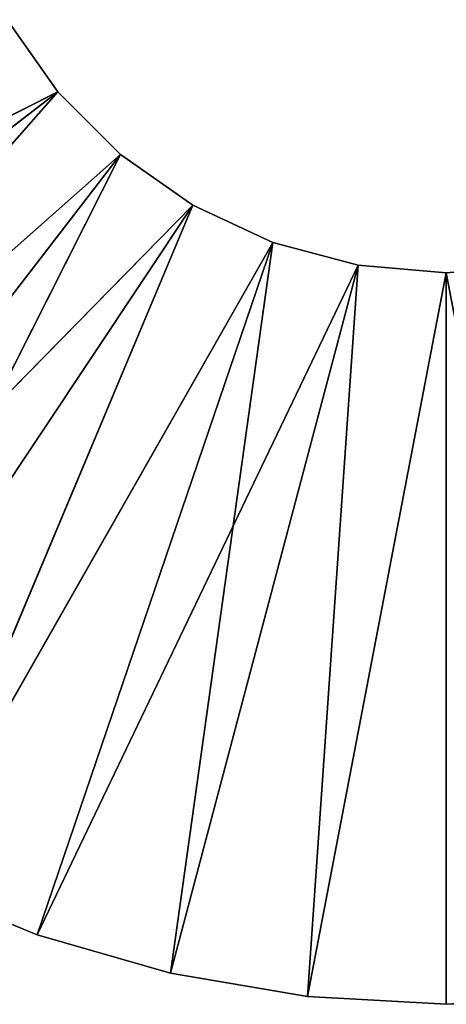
# Model space of a CAD drawing. Extents: x 0 to 63, y 0 to 113.
# Tile 1 of 5: x 18 to 28, y 47 to 69. Entities that reach past the tile are written whole.
import ezdxf

# ---------------------------------------------------------------- set-up
doc = ezdxf.new("R2010")
doc.units = 0
doc.header["$LTSCALE"] = 25.4
doc.layers.get('0').update_dxf_attribs({"color": 13, "linetype": 'CONTINUOUS'})

# ---------------------------------------------------------------- blocks, each defined once
blk = doc.blocks.new('MONO-SURFACE-I-7827-7833_S')
at = {"color": 250}
for p, q in [((69.99842071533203, 35.84597015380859, 116.2978897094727), (53.92133331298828, 32.76694488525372, 116.2978897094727)), ((69.99842071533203, 35.84597015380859, 116.2978897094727), (53.92133331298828, 32.76694488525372, 116.2978897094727)), ((69.99842071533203, 35.84597015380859, 117.2978897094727), (53.92133331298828, 32.76694488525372, 117.2978897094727)), ((69.99842071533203, 35.84597015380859, 117.2978897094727), (53.92133331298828, 32.76694488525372, 117.2978897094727)), ((70.17133331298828, 32.76694488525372, 117.2978897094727), (69.99842071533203, 35.84597015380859, 116.2978897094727)), ((69.99842071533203, 35.84597015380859, 117.2978897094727), (70.17133331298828, 32.76694488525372, 117.2978897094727)), ((70.17133331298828, 32.76694488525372, 116.2978897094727), (69.99842071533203, 35.84597015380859, 116.2978897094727)), ((70.17133331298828, 32.76694488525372, 117.2978897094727), (69.99842071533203, 35.84597015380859, 116.2978897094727)), ((70.17133331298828, 32.76694488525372, 116.2978897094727), (69.99842071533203, 35.84597015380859, 116.2978897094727)), ((69.99842071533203, 35.84597015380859, 117.2978897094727), (70.17133331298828, 32.76694488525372, 117.2978897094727)), ((53.92133331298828, 32.76694488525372, 116.2978897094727), (53.75041961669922, 34.720489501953, 116.2978897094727)), ((53.75041961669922, 34.720489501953, 117.2978897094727), (53.92133331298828, 32.76694488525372, 117.2978897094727)), ((53.92133331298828, 32.76694488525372, 117.2978897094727), (53.75041961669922, 34.720489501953, 116.2978897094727)), ((53.92133331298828, 32.76694488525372, 116.2978897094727), (53.75041961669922, 34.720489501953, 116.2978897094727)), ((53.92133331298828, 32.76694488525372, 117.2978897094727), (53.75041961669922, 34.720489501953, 116.2978897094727)), ((53.75041961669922, 34.720489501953, 117.2978897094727), (53.92133331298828, 32.76694488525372, 117.2978897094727)), ((53.75041961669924, 30.81340408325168, 116.2978897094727), (53.92133331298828, 32.76694488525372, 116.2978897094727)), ((53.92133331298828, 32.76694488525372, 117.2978897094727), (53.75041961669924, 30.81340408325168, 117.2978897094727)), ((53.75041961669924, 30.81340408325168, 117.2978897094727), (53.92133331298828, 32.76694488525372, 116.2978897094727)), ((53.75041961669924, 30.81340408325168, 116.2978897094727), (53.92133331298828, 32.76694488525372, 116.2978897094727)), ((53.75041961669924, 30.81340408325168, 117.2978897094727), (53.92133331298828, 32.76694488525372, 116.2978897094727)), ((53.92133331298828, 32.76694488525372, 117.2978897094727), (53.75041961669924, 30.81340408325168, 117.2978897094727)), ((53.92133331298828, 32.76694488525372, 116.2978897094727), (69.99842071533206, 29.68792343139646, 116.2978897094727)), ((70.17133331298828, 32.76694488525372, 116.2978897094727), (53.92133331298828, 32.76694488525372, 116.2978897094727)), ((70.17133331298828, 32.76694488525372, 116.2978897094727), (53.92133331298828, 32.76694488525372, 116.2978897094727)), ((53.92133331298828, 32.76694488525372, 116.2978897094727), (69.99842071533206, 29.68792343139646, 116.2978897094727)), ((69.99842071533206, 29.68792343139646, 117.2978897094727), (53.92133331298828, 32.76694488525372, 117.2978897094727)), ((70.17133331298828, 32.76694488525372, 117.2978897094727), (53.92133331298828, 32.76694488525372, 117.2978897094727)), ((69.99842071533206, 29.68792343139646, 117.2978897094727), (53.92133331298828, 32.76694488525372, 117.2978897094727)), ((70.17133331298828, 32.76694488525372, 117.2978897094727), (53.92133331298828, 32.76694488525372, 117.2978897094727)), ((53.92133331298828, 32.76694488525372, 116.2978897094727), (53.92133331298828, 32.76694488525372, 117.2978897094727)), ((53.92133331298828, 32.76694488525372, 116.2978897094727), (53.92133331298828, 32.76694488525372, 117.2978897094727)), ((69.99842071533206, 29.68792343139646, 116.2978897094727), (70.17133331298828, 32.76694488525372, 116.2978897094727)), ((70.17133331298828, 32.76694488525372, 116.2978897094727), (69.99842071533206, 29.68792343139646, 117.2978897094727)), ((70.17133331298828, 32.76694488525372, 116.2978897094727), (69.99842071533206, 29.68792343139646, 117.2978897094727)), ((70.17133331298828, 32.76694488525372, 117.2978897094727), (69.99842071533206, 29.68792343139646, 117.2978897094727)), ((69.99842071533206, 29.68792343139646, 116.2978897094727), (70.17133331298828, 32.76694488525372, 116.2978897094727)), ((70.17133331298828, 32.76694488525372, 117.2978897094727), (69.99842071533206, 29.68792343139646, 117.2978897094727)), ((70.17133331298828, 32.76694488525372, 116.2978897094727), (70.17133331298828, 32.76694488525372, 117.2978897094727)), ((70.17133331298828, 32.76694488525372, 116.2978897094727), (70.17133331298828, 32.76694488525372, 117.2978897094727)), ((53.24287796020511, 28.91921997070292, 116.2978897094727), (53.75041961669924, 30.81340408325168, 116.2978897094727)), ((53.75041961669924, 30.81340408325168, 117.2978897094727), (53.24287796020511, 28.91921997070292, 117.2978897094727)), ((53.24287796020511, 28.91921997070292, 117.2978897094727), (53.75041961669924, 30.81340408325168, 116.2978897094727)), ((53.24287796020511, 28.91921997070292, 116.2978897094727), (53.75041961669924, 30.81340408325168, 116.2978897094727)), ((53.24287796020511, 28.91921997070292, 117.2978897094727), (53.75041961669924, 30.81340408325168, 116.2978897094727)), ((53.75041961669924, 30.81340408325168, 117.2978897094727), (53.24287796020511, 28.91921997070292, 117.2978897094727)), ((69.99842071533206, 29.68792343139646, 116.2978897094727), (53.75041961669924, 30.81340408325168, 116.2978897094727)), ((69.99842071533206, 29.68792343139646, 116.2978897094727), (53.75041961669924, 30.81340408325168, 116.2978897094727)), ((69.48184967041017, 26.64762115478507, 116.2978897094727), (53.75041961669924, 30.81340408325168, 116.2978897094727)), ((69.48184967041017, 26.64762115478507, 116.2978897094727), (53.75041961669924, 30.81340408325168, 116.2978897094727)), ((53.75041961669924, 30.81340408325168, 117.2978897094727), (69.99842071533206, 29.68792343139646, 117.2978897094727)), ((68.6281280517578, 23.68427276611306, 117.2978897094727), (53.75041961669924, 30.81340408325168, 117.2978897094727)), ((68.6281280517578, 23.68427276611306, 117.2978897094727), (53.75041961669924, 30.81340408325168, 117.2978897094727)), ((69.48184967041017, 26.64762115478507, 117.2978897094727), (53.75041961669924, 30.81340408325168, 117.2978897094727)), ((69.48184967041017, 26.64762115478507, 117.2978897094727), (53.75041961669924, 30.81340408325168, 117.2978897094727)), ((53.75041961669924, 30.81340408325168, 117.2978897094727), (69.99842071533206, 29.68792343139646, 117.2978897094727)), ((53.75041961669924, 30.81340408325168, 117.2978897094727), (53.75041961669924, 30.81340408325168, 116.2978897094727)), ((53.75041961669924, 30.81340408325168, 117.2978897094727), (53.75041961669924, 30.81340408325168, 116.2978897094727)), ((69.48184967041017, 26.64762115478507, 116.2978897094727), (69.99842071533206, 29.68792343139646, 116.2978897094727)), ((69.99842071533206, 29.68792343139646, 116.2978897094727), (69.48184967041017, 26.64762115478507, 117.2978897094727)), ((69.99842071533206, 29.68792343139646, 116.2978897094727), (69.48184967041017, 26.64762115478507, 117.2978897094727)), ((69.99842071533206, 29.68792343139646, 117.2978897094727), (69.48184967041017, 26.64762115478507, 117.2978897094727)), ((69.48184967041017, 26.64762115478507, 116.2978897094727), (69.99842071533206, 29.68792343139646, 116.2978897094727)), ((69.99842071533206, 29.68792343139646, 117.2978897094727), (69.48184967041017, 26.64762115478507, 117.2978897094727)), ((69.99842071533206, 29.68792343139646, 116.2978897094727), (69.99842071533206, 29.68792343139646, 117.2978897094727)), ((69.99842071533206, 29.68792343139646, 116.2978897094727), (69.99842071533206, 29.68792343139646, 117.2978897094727)), ((52.41411972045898, 27.14194488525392, 116.2978897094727), (53.24287796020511, 28.91921997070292, 116.2978897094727)), ((53.24287796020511, 28.91921997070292, 117.2978897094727), (52.41411972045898, 27.14194488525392, 117.2978897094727)), ((52.41411972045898, 27.14194488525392, 117.2978897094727), (53.24287796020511, 28.91921997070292, 116.2978897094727)), ((52.41411972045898, 27.14194488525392, 116.2978897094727), (53.24287796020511, 28.91921997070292, 116.2978897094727)), ((52.41411972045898, 27.14194488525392, 117.2978897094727), (53.24287796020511, 28.91921997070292, 116.2978897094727)), ((53.24287796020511, 28.91921997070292, 117.2978897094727), (52.41411972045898, 27.14194488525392, 117.2978897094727)), ((69.48184967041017, 26.64762115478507, 116.2978897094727), (53.24287796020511, 28.91921997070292, 116.2978897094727)), ((68.6281280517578, 23.68427276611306, 116.2978897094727), (53.24287796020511, 28.91921997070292, 116.2978897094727)), ((69.48184967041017, 26.64762115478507, 116.2978897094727), (53.24287796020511, 28.91921997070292, 116.2978897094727)), ((68.6281280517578, 23.68427276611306, 116.2978897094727), (53.24287796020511, 28.91921997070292, 116.2978897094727)), ((67.44797515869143, 20.83514213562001, 116.2978897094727), (53.24287796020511, 28.91921997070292, 116.2978897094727)), ((67.44797515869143, 20.83514213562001, 116.2978897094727), (53.24287796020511, 28.91921997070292, 116.2978897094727)), ((67.44797515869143, 20.83514213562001, 117.2978897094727), (53.24287796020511, 28.91921997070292, 117.2978897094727)), ((67.44797515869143, 20.83514213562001, 117.2978897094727), (53.24287796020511, 28.91921997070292, 117.2978897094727)), ((68.6281280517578, 23.68427276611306, 117.2978897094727), (53.24287796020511, 28.91921997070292, 117.2978897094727)), ((68.6281280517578, 23.68427276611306, 117.2978897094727), (53.24287796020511, 28.91921997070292, 117.2978897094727)), ((53.24287796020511, 28.91921997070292, 117.2978897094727), (53.24287796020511, 28.91921997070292, 116.2978897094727)), ((53.24287796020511, 28.91921997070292, 117.2978897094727), (53.24287796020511, 28.91921997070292, 116.2978897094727)), ((51.28933334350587, 25.53558540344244, 116.2978897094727), (52.41411972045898, 27.14194488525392, 116.2978897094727)), ((52.41411972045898, 27.14194488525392, 117.2978897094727), (51.28933334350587, 25.53558540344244, 117.2978897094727)), ((51.28933334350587, 25.53558540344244, 117.2978897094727), (52.41411972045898, 27.14194488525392, 116.2978897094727)), ((51.28933334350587, 25.53558540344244, 116.2978897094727), (52.41411972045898, 27.14194488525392, 116.2978897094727)), ((51.28933334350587, 25.53558540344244, 117.2978897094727), (52.41411972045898, 27.14194488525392, 116.2978897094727)), ((52.41411972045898, 27.14194488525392, 117.2978897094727), (51.28933334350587, 25.53558540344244, 117.2978897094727)), ((67.44797515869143, 20.83514213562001, 116.2978897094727), (52.41411972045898, 27.14194488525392, 116.2978897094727)), ((67.44797515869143, 20.83514213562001, 116.2978897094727), (52.41411972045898, 27.14194488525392, 116.2978897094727)), ((65.9562530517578, 18.13606452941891, 116.2978897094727), (52.41411972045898, 27.14194488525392, 116.2978897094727)), ((65.9562530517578, 18.13606452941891, 116.2978897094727), (52.41411972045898, 27.14194488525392, 116.2978897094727)), ((52.41411972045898, 27.14194488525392, 117.2978897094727), (67.44797515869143, 20.83514213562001, 117.2978897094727)), ((64.17169952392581, 15.6209774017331, 117.2978897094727), (52.41411972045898, 27.14194488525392, 117.2978897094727)), ((64.17169952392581, 15.6209774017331, 117.2978897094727), (52.41411972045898, 27.14194488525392, 117.2978897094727)), ((65.9562530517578, 18.13606452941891, 117.2978897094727), (52.41411972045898, 27.14194488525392, 117.2978897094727)), ((65.9562530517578, 18.13606452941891, 117.2978897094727), (52.41411972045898, 27.14194488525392, 117.2978897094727)), ((52.41411972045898, 27.14194488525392, 117.2978897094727), (67.44797515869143, 20.83514213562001, 117.2978897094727)), ((52.41411972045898, 27.14194488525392, 117.2978897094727), (52.41411972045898, 27.14194488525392, 116.2978897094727)), ((52.41411972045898, 27.14194488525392, 117.2978897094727), (52.41411972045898, 27.14194488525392, 116.2978897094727)), ((68.6281280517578, 23.68427276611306, 116.2978897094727), (69.48184967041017, 26.64762115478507, 116.2978897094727)), ((69.48184967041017, 26.64762115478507, 116.2978897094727), (68.6281280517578, 23.68427276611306, 117.2978897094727)), ((69.48184967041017, 26.64762115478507, 116.2978897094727), (68.6281280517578, 23.68427276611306, 117.2978897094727)), ((69.48184967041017, 26.64762115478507, 117.2978897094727), (68.6281280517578, 23.68427276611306, 117.2978897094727)), ((68.6281280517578, 23.68427276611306, 116.2978897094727), (69.48184967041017, 26.64762115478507, 116.2978897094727)), ((69.48184967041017, 26.64762115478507, 117.2978897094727), (68.6281280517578, 23.68427276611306, 117.2978897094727)), ((69.48184967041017, 26.64762115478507, 116.2978897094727), (69.48184967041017, 26.64762115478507, 117.2978897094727)), ((69.48184967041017, 26.64762115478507, 116.2978897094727), (69.48184967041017, 26.64762115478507, 117.2978897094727)), ((49.90269470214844, 24.14894676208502, 116.2978897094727), (51.28933334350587, 25.53558540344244, 116.2978897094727)), ((51.28933334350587, 25.53558540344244, 117.2978897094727), (49.90269470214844, 24.14894676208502, 117.2978897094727)), ((49.90269470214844, 24.14894676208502, 117.2978897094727), (51.28933334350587, 25.53558540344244, 116.2978897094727)), ((49.90269470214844, 24.14894676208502, 116.2978897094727), (51.28933334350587, 25.53558540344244, 116.2978897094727)), ((49.90269470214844, 24.14894676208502, 117.2978897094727), (51.28933334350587, 25.53558540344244, 116.2978897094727)), ((51.28933334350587, 25.53558540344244, 117.2978897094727), (49.90269470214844, 24.14894676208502, 117.2978897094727)), ((51.28933334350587, 25.53558540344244, 116.2978897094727), (62.11677169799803, 13.32151031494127, 116.2978897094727)), ((65.9562530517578, 18.13606452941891, 116.2978897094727), (51.28933334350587, 25.53558540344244, 116.2978897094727)), ((65.9562530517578, 18.13606452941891, 116.2978897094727), (51.28933334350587, 25.53558540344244, 116.2978897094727)), ((64.17169952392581, 15.6209774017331, 116.2978897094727), (51.28933334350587, 25.53558540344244, 116.2978897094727)), ((64.17169952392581, 15.6209774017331, 116.2978897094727), (51.28933334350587, 25.53558540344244, 116.2978897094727)), ((51.28933334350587, 25.53558540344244, 116.2978897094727), (62.11677169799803, 13.32151031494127, 116.2978897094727)), ((62.11677169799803, 13.32151031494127, 117.2978897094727), (51.28933334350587, 25.53558540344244, 117.2978897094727)), ((62.11677169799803, 13.32151031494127, 117.2978897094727), (51.28933334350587, 25.53558540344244, 117.2978897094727)), ((64.17169952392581, 15.6209774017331, 117.2978897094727), (51.28933334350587, 25.53558540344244, 117.2978897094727)), ((64.17169952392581, 15.6209774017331, 117.2978897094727), (51.28933334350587, 25.53558540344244, 117.2978897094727)), ((51.28933334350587, 25.53558540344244, 117.2978897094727), (51.28933334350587, 25.53558540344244, 116.2978897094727)), ((51.28933334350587, 25.53558540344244, 117.2978897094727), (51.28933334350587, 25.53558540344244, 116.2978897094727)), ((48.29633331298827, 23.02416038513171, 116.2978897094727), (49.90269470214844, 24.14894676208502, 116.2978897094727)), ((49.90269470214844, 24.14894676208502, 117.2978897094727), (48.29633331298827, 23.02416038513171, 117.2978897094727)), ((48.29633331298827, 23.02416038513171, 117.2978897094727), (49.90269470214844, 24.14894676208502, 116.2978897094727)), ((48.29633331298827, 23.02416038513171, 116.2978897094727), (49.90269470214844, 24.14894676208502, 116.2978897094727)), ((48.29633331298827, 23.02416038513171, 117.2978897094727), (49.90269470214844, 24.14894676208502, 116.2978897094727)), ((49.90269470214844, 24.14894676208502, 117.2978897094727), (48.29633331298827, 23.02416038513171, 117.2978897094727)), ((62.11677169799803, 13.32151031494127, 116.2978897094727), (49.90269470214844, 24.14894676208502, 116.2978897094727)), ((62.11677169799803, 13.32151031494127, 116.2978897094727), (49.90269470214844, 24.14894676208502, 116.2978897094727)), ((59.81730270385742, 11.26658058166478, 116.2978897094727), (49.90269470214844, 24.14894676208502, 116.2978897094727)), ((59.81730270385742, 11.26658058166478, 116.2978897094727), (49.90269470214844, 24.14894676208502, 116.2978897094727)), ((49.90269470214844, 24.14894676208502, 117.2978897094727), (62.11677169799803, 13.32151031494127, 117.2978897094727)), ((57.30221557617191, 9.482029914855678, 117.2978897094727), (49.90269470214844, 24.14894676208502, 117.2978897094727)), ((57.30221557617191, 9.482029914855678, 117.2978897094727), (49.90269470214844, 24.14894676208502, 117.2978897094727)), ((59.81730270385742, 11.26658058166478, 117.2978897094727), (49.90269470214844, 24.14894676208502, 117.2978897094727)), ((59.81730270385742, 11.26658058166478, 117.2978897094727), (49.90269470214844, 24.14894676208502, 117.2978897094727)), ((49.90269470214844, 24.14894676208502, 117.2978897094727), (62.11677169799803, 13.32151031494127, 117.2978897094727)), ((49.90269470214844, 24.14894676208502, 117.2978897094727), (49.90269470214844, 24.14894676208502, 116.2978897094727)), ((49.90269470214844, 24.14894676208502, 117.2978897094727), (49.90269470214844, 24.14894676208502, 116.2978897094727)), ((67.44797515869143, 20.83514213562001, 116.2978897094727), (68.6281280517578, 23.68427276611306, 116.2978897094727)), ((68.6281280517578, 23.68427276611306, 116.2978897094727), (67.44797515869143, 20.83514213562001, 117.2978897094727)), ((68.6281280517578, 23.68427276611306, 116.2978897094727), (67.44797515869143, 20.83514213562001, 117.2978897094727)), ((68.6281280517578, 23.68427276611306, 117.2978897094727), (67.44797515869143, 20.83514213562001, 117.2978897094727)), ((67.44797515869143, 20.83514213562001, 116.2978897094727), (68.6281280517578, 23.68427276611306, 116.2978897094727)), ((68.6281280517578, 23.68427276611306, 117.2978897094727), (67.44797515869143, 20.83514213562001, 117.2978897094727)), ((68.6281280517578, 23.68427276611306, 116.2978897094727), (68.6281280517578, 23.68427276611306, 117.2978897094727)), ((68.6281280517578, 23.68427276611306, 116.2978897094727), (68.6281280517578, 23.68427276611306, 117.2978897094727))]:
    blk.add_line(p, q, dxfattribs=at)
mesh = blk.add_polyface(dxfattribs=at)
corners = [(69.99842071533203, 35.84597015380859, 116.2978897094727), (53.92133331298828, 32.76694488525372, 116.2978897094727), (53.75041961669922, 34.720489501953, 116.2978897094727)]
mesh.append_faces([[corners[k] for k in face] for face in [(0, 1, 2)]], dxfattribs={"color": 250})
mesh = blk.add_polyface(dxfattribs=at)
corners = [(69.99842071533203, 35.84597015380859, 117.2978897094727), (53.75041961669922, 34.720489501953, 117.2978897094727), (53.92133331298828, 32.76694488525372, 117.2978897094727)]
mesh.append_faces([[corners[k] for k in face] for face in [(0, 1, 2)]], dxfattribs={"color": 250})
mesh = blk.add_polyface(dxfattribs=at)
corners = [(70.17133331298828, 32.76694488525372, 116.2978897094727), (53.92133331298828, 32.76694488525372, 116.2978897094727), (69.99842071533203, 35.84597015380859, 116.2978897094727)]
mesh.append_faces([[corners[k] for k in face] for face in [(0, 1, 2)]], dxfattribs={"color": 250})
mesh = blk.add_polyface(dxfattribs=at)
corners = [(70.17133331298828, 32.76694488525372, 117.2978897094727), (69.99842071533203, 35.84597015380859, 117.2978897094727), (53.92133331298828, 32.76694488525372, 117.2978897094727)]
mesh.append_faces([[corners[k] for k in face] for face in [(0, 1, 2)]], dxfattribs={"color": 250})
mesh = blk.add_polyface(dxfattribs=at)
corners = [(69.99842071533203, 35.84597015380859, 117.2978897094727), (70.17133331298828, 32.76694488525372, 117.2978897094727), (69.99842071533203, 35.84597015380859, 116.2978897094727)]
mesh.append_faces([[corners[k] for k in face] for face in [(0, 1, 2)]], dxfattribs={"color": 250})
mesh = blk.add_polyface(dxfattribs=at)
corners = [(69.99842071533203, 35.84597015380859, 116.2978897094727), (70.17133331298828, 32.76694488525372, 117.2978897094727), (70.17133331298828, 32.76694488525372, 116.2978897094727)]
mesh.append_faces([[corners[k] for k in face] for face in [(0, 1, 2)]], dxfattribs={"color": 250})
mesh = blk.add_polyface(dxfattribs=at)
corners = [(53.75041961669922, 34.720489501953, 116.2978897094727), (53.92133331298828, 32.76694488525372, 116.2978897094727), (53.92133331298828, 32.76694488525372, 117.2978897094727)]
mesh.append_faces([[corners[k] for k in face] for face in [(0, 1, 2)]], dxfattribs={"color": 250})
mesh = blk.add_polyface(dxfattribs=at)
corners = [(53.75041961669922, 34.720489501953, 116.2978897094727), (53.92133331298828, 32.76694488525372, 117.2978897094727), (53.75041961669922, 34.720489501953, 117.2978897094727)]
mesh.append_faces([[corners[k] for k in face] for face in [(0, 1, 2)]], dxfattribs={"color": 250})
mesh = blk.add_polyface(dxfattribs=at)
corners = [(69.99842071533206, 29.68792343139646, 116.2978897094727), (53.75041961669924, 30.81340408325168, 116.2978897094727), (53.92133331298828, 32.76694488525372, 116.2978897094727)]
mesh.append_faces([[corners[k] for k in face] for face in [(0, 1, 2)]], dxfattribs={"color": 250})
mesh = blk.add_polyface(dxfattribs=at)
corners = [(69.99842071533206, 29.68792343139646, 117.2978897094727), (53.92133331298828, 32.76694488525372, 117.2978897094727), (53.75041961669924, 30.81340408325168, 117.2978897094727)]
mesh.append_faces([[corners[k] for k in face] for face in [(0, 1, 2)]], dxfattribs={"color": 250})
mesh = blk.add_polyface(dxfattribs=at)
corners = [(53.92133331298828, 32.76694488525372, 116.2978897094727), (53.75041961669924, 30.81340408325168, 116.2978897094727), (53.75041961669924, 30.81340408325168, 117.2978897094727)]
mesh.append_faces([[corners[k] for k in face] for face in [(0, 1, 2)]], dxfattribs={"color": 250})
mesh = blk.add_polyface(dxfattribs=at)
corners = [(53.92133331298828, 32.76694488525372, 116.2978897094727), (53.75041961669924, 30.81340408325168, 117.2978897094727), (53.92133331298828, 32.76694488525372, 117.2978897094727)]
mesh.append_faces([[corners[k] for k in face] for face in [(0, 1, 2)]], dxfattribs={"color": 250})
mesh = blk.add_polyface(dxfattribs=at)
corners = [(70.17133331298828, 32.76694488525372, 116.2978897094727), (69.99842071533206, 29.68792343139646, 116.2978897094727), (53.92133331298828, 32.76694488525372, 116.2978897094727)]
mesh.append_faces([[corners[k] for k in face] for face in [(0, 1, 2)]], dxfattribs={"color": 250})
mesh = blk.add_polyface(dxfattribs=at)
corners = [(70.17133331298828, 32.76694488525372, 117.2978897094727), (53.92133331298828, 32.76694488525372, 117.2978897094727), (69.99842071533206, 29.68792343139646, 117.2978897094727)]
mesh.append_faces([[corners[k] for k in face] for face in [(0, 1, 2)]], dxfattribs={"color": 250})
mesh = blk.add_polyface(dxfattribs=at)
corners = [(70.17133331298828, 32.76694488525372, 116.2978897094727), (69.99842071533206, 29.68792343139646, 117.2978897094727), (69.99842071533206, 29.68792343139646, 116.2978897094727)]
mesh.append_faces([[corners[k] for k in face] for face in [(0, 1, 2)]], dxfattribs={"color": 250})
mesh = blk.add_polyface(dxfattribs=at)
corners = [(70.17133331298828, 32.76694488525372, 117.2978897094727), (69.99842071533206, 29.68792343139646, 117.2978897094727), (70.17133331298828, 32.76694488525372, 116.2978897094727)]
mesh.append_faces([[corners[k] for k in face] for face in [(0, 1, 2)]], dxfattribs={"color": 250})
mesh = blk.add_polyface(dxfattribs=at)
corners = [(69.48184967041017, 26.64762115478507, 116.2978897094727), (53.24287796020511, 28.91921997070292, 116.2978897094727), (53.75041961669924, 30.81340408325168, 116.2978897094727)]
mesh.append_faces([[corners[k] for k in face] for face in [(0, 1, 2)]], dxfattribs={"color": 250})
mesh = blk.add_polyface(dxfattribs=at)
corners = [(68.6281280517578, 23.68427276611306, 117.2978897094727), (53.75041961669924, 30.81340408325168, 117.2978897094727), (53.24287796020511, 28.91921997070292, 117.2978897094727)]
mesh.append_faces([[corners[k] for k in face] for face in [(0, 1, 2)]], dxfattribs={"color": 250})
mesh = blk.add_polyface(dxfattribs=at)
corners = [(53.75041961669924, 30.81340408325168, 116.2978897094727), (53.24287796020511, 28.91921997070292, 116.2978897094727), (53.24287796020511, 28.91921997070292, 117.2978897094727)]
mesh.append_faces([[corners[k] for k in face] for face in [(0, 1, 2)]], dxfattribs={"color": 250})
mesh = blk.add_polyface(dxfattribs=at)
corners = [(53.75041961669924, 30.81340408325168, 116.2978897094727), (53.24287796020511, 28.91921997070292, 117.2978897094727), (53.75041961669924, 30.81340408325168, 117.2978897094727)]
mesh.append_faces([[corners[k] for k in face] for face in [(0, 1, 2)]], dxfattribs={"color": 250})
mesh = blk.add_polyface(dxfattribs=at)
corners = [(69.99842071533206, 29.68792343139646, 116.2978897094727), (69.48184967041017, 26.64762115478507, 116.2978897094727), (53.75041961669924, 30.81340408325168, 116.2978897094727)]
mesh.append_faces([[corners[k] for k in face] for face in [(0, 1, 2)]], dxfattribs={"color": 250})
mesh = blk.add_polyface(dxfattribs=at)
corners = [(69.48184967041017, 26.64762115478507, 117.2978897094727), (53.75041961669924, 30.81340408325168, 117.2978897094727), (68.6281280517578, 23.68427276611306, 117.2978897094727)]
mesh.append_faces([[corners[k] for k in face] for face in [(0, 1, 2)]], dxfattribs={"color": 250})
mesh = blk.add_polyface(dxfattribs=at)
corners = [(69.99842071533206, 29.68792343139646, 117.2978897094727), (53.75041961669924, 30.81340408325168, 117.2978897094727), (69.48184967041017, 26.64762115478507, 117.2978897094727)]
mesh.append_faces([[corners[k] for k in face] for face in [(0, 1, 2)]], dxfattribs={"color": 250})
mesh = blk.add_polyface(dxfattribs=at)
corners = [(69.99842071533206, 29.68792343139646, 116.2978897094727), (69.48184967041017, 26.64762115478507, 117.2978897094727), (69.48184967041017, 26.64762115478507, 116.2978897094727)]
mesh.append_faces([[corners[k] for k in face] for face in [(0, 1, 2)]], dxfattribs={"color": 250})
mesh = blk.add_polyface(dxfattribs=at)
corners = [(69.99842071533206, 29.68792343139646, 117.2978897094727), (69.48184967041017, 26.64762115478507, 117.2978897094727), (69.99842071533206, 29.68792343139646, 116.2978897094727)]
mesh.append_faces([[corners[k] for k in face] for face in [(0, 1, 2)]], dxfattribs={"color": 250})
mesh = blk.add_polyface(dxfattribs=at)
corners = [(67.44797515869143, 20.83514213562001, 116.2978897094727), (52.41411972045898, 27.14194488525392, 116.2978897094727), (53.24287796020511, 28.91921997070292, 116.2978897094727)]
mesh.append_faces([[corners[k] for k in face] for face in [(0, 1, 2)]], dxfattribs={"color": 250})
mesh = blk.add_polyface(dxfattribs=at)
corners = [(67.44797515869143, 20.83514213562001, 117.2978897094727), (53.24287796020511, 28.91921997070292, 117.2978897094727), (52.41411972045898, 27.14194488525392, 117.2978897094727)]
mesh.append_faces([[corners[k] for k in face] for face in [(0, 1, 2)]], dxfattribs={"color": 250})
mesh = blk.add_polyface(dxfattribs=at)
corners = [(53.24287796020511, 28.91921997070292, 116.2978897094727), (52.41411972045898, 27.14194488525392, 116.2978897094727), (52.41411972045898, 27.14194488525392, 117.2978897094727)]
mesh.append_faces([[corners[k] for k in face] for face in [(0, 1, 2)]], dxfattribs={"color": 250})
mesh = blk.add_polyface(dxfattribs=at)
corners = [(53.24287796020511, 28.91921997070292, 116.2978897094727), (52.41411972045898, 27.14194488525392, 117.2978897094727), (53.24287796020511, 28.91921997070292, 117.2978897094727)]
mesh.append_faces([[corners[k] for k in face] for face in [(0, 1, 2)]], dxfattribs={"color": 250})
mesh = blk.add_polyface(dxfattribs=at)
corners = [(69.48184967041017, 26.64762115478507, 116.2978897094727), (68.6281280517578, 23.68427276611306, 116.2978897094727), (53.24287796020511, 28.91921997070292, 116.2978897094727)]
mesh.append_faces([[corners[k] for k in face] for face in [(0, 1, 2)]], dxfattribs={"color": 250})
mesh = blk.add_polyface(dxfattribs=at)
corners = [(68.6281280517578, 23.68427276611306, 116.2978897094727), (67.44797515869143, 20.83514213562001, 116.2978897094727), (53.24287796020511, 28.91921997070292, 116.2978897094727)]
mesh.append_faces([[corners[k] for k in face] for face in [(0, 1, 2)]], dxfattribs={"color": 250})
mesh = blk.add_polyface(dxfattribs=at)
corners = [(68.6281280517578, 23.68427276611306, 117.2978897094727), (53.24287796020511, 28.91921997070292, 117.2978897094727), (67.44797515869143, 20.83514213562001, 117.2978897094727)]
mesh.append_faces([[corners[k] for k in face] for face in [(0, 1, 2)]], dxfattribs={"color": 250})
mesh = blk.add_polyface(dxfattribs=at)
corners = [(65.9562530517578, 18.13606452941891, 116.2978897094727), (51.28933334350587, 25.53558540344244, 116.2978897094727), (52.41411972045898, 27.14194488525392, 116.2978897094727)]
mesh.append_faces([[corners[k] for k in face] for face in [(0, 1, 2)]], dxfattribs={"color": 250})
mesh = blk.add_polyface(dxfattribs=at)
corners = [(64.17169952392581, 15.6209774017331, 117.2978897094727), (52.41411972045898, 27.14194488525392, 117.2978897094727), (51.28933334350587, 25.53558540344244, 117.2978897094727)]
mesh.append_faces([[corners[k] for k in face] for face in [(0, 1, 2)]], dxfattribs={"color": 250})
mesh = blk.add_polyface(dxfattribs=at)
corners = [(52.41411972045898, 27.14194488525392, 116.2978897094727), (51.28933334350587, 25.53558540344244, 116.2978897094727), (51.28933334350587, 25.53558540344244, 117.2978897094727)]
mesh.append_faces([[corners[k] for k in face] for face in [(0, 1, 2)]], dxfattribs={"color": 250})
mesh = blk.add_polyface(dxfattribs=at)
corners = [(52.41411972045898, 27.14194488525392, 116.2978897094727), (51.28933334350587, 25.53558540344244, 117.2978897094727), (52.41411972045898, 27.14194488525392, 117.2978897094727)]
mesh.append_faces([[corners[k] for k in face] for face in [(0, 1, 2)]], dxfattribs={"color": 250})
mesh = blk.add_polyface(dxfattribs=at)
corners = [(67.44797515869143, 20.83514213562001, 116.2978897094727), (65.9562530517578, 18.13606452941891, 116.2978897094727), (52.41411972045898, 27.14194488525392, 116.2978897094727)]
mesh.append_faces([[corners[k] for k in face] for face in [(0, 1, 2)]], dxfattribs={"color": 250})
mesh = blk.add_polyface(dxfattribs=at)
corners = [(65.9562530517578, 18.13606452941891, 117.2978897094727), (52.41411972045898, 27.14194488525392, 117.2978897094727), (64.17169952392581, 15.6209774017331, 117.2978897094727)]
mesh.append_faces([[corners[k] for k in face] for face in [(0, 1, 2)]], dxfattribs={"color": 250})
mesh = blk.add_polyface(dxfattribs=at)
corners = [(67.44797515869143, 20.83514213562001, 117.2978897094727), (52.41411972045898, 27.14194488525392, 117.2978897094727), (65.9562530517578, 18.13606452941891, 117.2978897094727)]
mesh.append_faces([[corners[k] for k in face] for face in [(0, 1, 2)]], dxfattribs={"color": 250})
mesh = blk.add_polyface(dxfattribs=at)
corners = [(69.48184967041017, 26.64762115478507, 116.2978897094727), (68.6281280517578, 23.68427276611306, 117.2978897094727), (68.6281280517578, 23.68427276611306, 116.2978897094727)]
mesh.append_faces([[corners[k] for k in face] for face in [(0, 1, 2)]], dxfattribs={"color": 250})
mesh = blk.add_polyface(dxfattribs=at)
corners = [(69.48184967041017, 26.64762115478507, 117.2978897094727), (68.6281280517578, 23.68427276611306, 117.2978897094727), (69.48184967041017, 26.64762115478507, 116.2978897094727)]
mesh.append_faces([[corners[k] for k in face] for face in [(0, 1, 2)]], dxfattribs={"color": 250})
mesh = blk.add_polyface(dxfattribs=at)
corners = [(62.11677169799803, 13.32151031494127, 116.2978897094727), (49.90269470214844, 24.14894676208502, 116.2978897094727), (51.28933334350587, 25.53558540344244, 116.2978897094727)]
mesh.append_faces([[corners[k] for k in face] for face in [(0, 1, 2)]], dxfattribs={"color": 250})
mesh = blk.add_polyface(dxfattribs=at)
corners = [(62.11677169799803, 13.32151031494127, 117.2978897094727), (51.28933334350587, 25.53558540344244, 117.2978897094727), (49.90269470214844, 24.14894676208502, 117.2978897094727)]
mesh.append_faces([[corners[k] for k in face] for face in [(0, 1, 2)]], dxfattribs={"color": 250})
mesh = blk.add_polyface(dxfattribs=at)
corners = [(51.28933334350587, 25.53558540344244, 116.2978897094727), (49.90269470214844, 24.14894676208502, 116.2978897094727), (49.90269470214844, 24.14894676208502, 117.2978897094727)]
mesh.append_faces([[corners[k] for k in face] for face in [(0, 1, 2)]], dxfattribs={"color": 250})
mesh = blk.add_polyface(dxfattribs=at)
corners = [(51.28933334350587, 25.53558540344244, 116.2978897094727), (49.90269470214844, 24.14894676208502, 117.2978897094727), (51.28933334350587, 25.53558540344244, 117.2978897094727)]
mesh.append_faces([[corners[k] for k in face] for face in [(0, 1, 2)]], dxfattribs={"color": 250})
mesh = blk.add_polyface(dxfattribs=at)
corners = [(65.9562530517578, 18.13606452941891, 116.2978897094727), (64.17169952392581, 15.6209774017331, 116.2978897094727), (51.28933334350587, 25.53558540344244, 116.2978897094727)]
mesh.append_faces([[corners[k] for k in face] for face in [(0, 1, 2)]], dxfattribs={"color": 250})
mesh = blk.add_polyface(dxfattribs=at)
corners = [(64.17169952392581, 15.6209774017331, 116.2978897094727), (62.11677169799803, 13.32151031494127, 116.2978897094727), (51.28933334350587, 25.53558540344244, 116.2978897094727)]
mesh.append_faces([[corners[k] for k in face] for face in [(0, 1, 2)]], dxfattribs={"color": 250})
mesh = blk.add_polyface(dxfattribs=at)
corners = [(64.17169952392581, 15.6209774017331, 117.2978897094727), (51.28933334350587, 25.53558540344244, 117.2978897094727), (62.11677169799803, 13.32151031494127, 117.2978897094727)]
mesh.append_faces([[corners[k] for k in face] for face in [(0, 1, 2)]], dxfattribs={"color": 250})
mesh = blk.add_polyface(dxfattribs=at)
corners = [(59.81730270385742, 11.26658058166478, 116.2978897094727), (48.29633331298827, 23.02416038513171, 116.2978897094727), (49.90269470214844, 24.14894676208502, 116.2978897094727)]
mesh.append_faces([[corners[k] for k in face] for face in [(0, 1, 2)]], dxfattribs={"color": 250})
mesh = blk.add_polyface(dxfattribs=at)
corners = [(57.30221557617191, 9.482029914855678, 117.2978897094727), (49.90269470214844, 24.14894676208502, 117.2978897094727), (48.29633331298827, 23.02416038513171, 117.2978897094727)]
mesh.append_faces([[corners[k] for k in face] for face in [(0, 1, 2)]], dxfattribs={"color": 250})
mesh = blk.add_polyface(dxfattribs=at)
corners = [(48.29633331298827, 23.02416038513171, 117.2978897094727), (49.90269470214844, 24.14894676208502, 116.2978897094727), (48.29633331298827, 23.02416038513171, 116.2978897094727)]
mesh.append_faces([[corners[k] for k in face] for face in [(0, 1, 2)]], dxfattribs={"color": 250})
mesh = blk.add_polyface(dxfattribs=at)
corners = [(49.90269470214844, 24.14894676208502, 117.2978897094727), (49.90269470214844, 24.14894676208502, 116.2978897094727), (48.29633331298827, 23.02416038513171, 117.2978897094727)]
mesh.append_faces([[corners[k] for k in face] for face in [(0, 1, 2)]], dxfattribs={"color": 250})
mesh = blk.add_polyface(dxfattribs=at)
corners = [(62.11677169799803, 13.32151031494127, 116.2978897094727), (59.81730270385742, 11.26658058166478, 116.2978897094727), (49.90269470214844, 24.14894676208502, 116.2978897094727)]
mesh.append_faces([[corners[k] for k in face] for face in [(0, 1, 2)]], dxfattribs={"color": 250})
mesh = blk.add_polyface(dxfattribs=at)
corners = [(59.81730270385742, 11.26658058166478, 117.2978897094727), (49.90269470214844, 24.14894676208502, 117.2978897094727), (57.30221557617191, 9.482029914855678, 117.2978897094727)]
mesh.append_faces([[corners[k] for k in face] for face in [(0, 1, 2)]], dxfattribs={"color": 250})
mesh = blk.add_polyface(dxfattribs=at)
corners = [(62.11677169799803, 13.32151031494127, 117.2978897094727), (49.90269470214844, 24.14894676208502, 117.2978897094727), (59.81730270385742, 11.26658058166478, 117.2978897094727)]
mesh.append_faces([[corners[k] for k in face] for face in [(0, 1, 2)]], dxfattribs={"color": 250})
mesh = blk.add_polyface(dxfattribs=at)
corners = [(68.6281280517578, 23.68427276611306, 116.2978897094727), (67.44797515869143, 20.83514213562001, 117.2978897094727), (67.44797515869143, 20.83514213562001, 116.2978897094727)]
mesh.append_faces([[corners[k] for k in face] for face in [(0, 1, 2)]], dxfattribs={"color": 250})
mesh = blk.add_polyface(dxfattribs=at)
corners = [(68.6281280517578, 23.68427276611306, 117.2978897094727), (67.44797515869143, 20.83514213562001, 117.2978897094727), (68.6281280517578, 23.68427276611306, 116.2978897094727)]
mesh.append_faces([[corners[k] for k in face] for face in [(0, 1, 2)]], dxfattribs={"color": 250})
blk = doc.blocks.new('GRUPUJ_2')
at = {"color": 0, "rotation": 269.9999999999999}
blk.add_blockref('MONO-SURFACE-I-7827-7833_S', (-5.231396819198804, 117.5144660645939, -2.344002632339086), dxfattribs=at)

msp = doc.modelspace()

# ---------------------------------------------------------------- block references
at = {"color": 0}
msp.add_blockref('GRUPUJ_2', (0, 0), dxfattribs=at)

doc.saveas('drawing.dxf')
